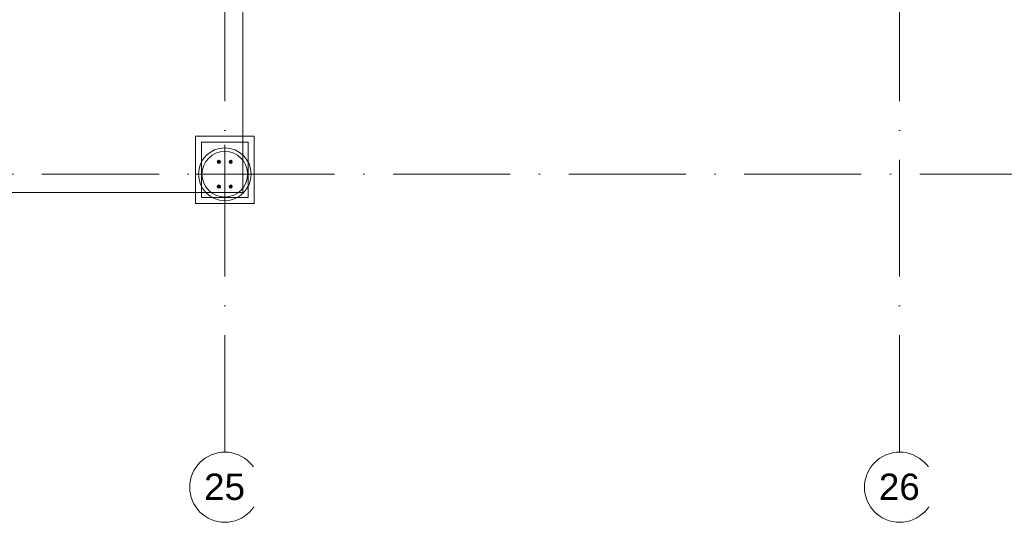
# Model space of a CAD drawing. Header units: millimetres. Extents: x -2694 to 330324, y -17289 to 76899.
# Tile 111 of 142: x 274135 to 290959, y -2696 to 5897. Entities that reach past the tile are written whole.
import ezdxf

# ---------------------------------------------------------------- set-up
doc = ezdxf.new("R2010")
doc.units = ezdxf.units.MM
for name, pattern in [('IMPORT-A_CARA_15', [760, 500, -130, 0, -130]), ('Nad rovinou řezu _neviditelná hrana_', [750, 300, -150, 0, -150, 0, -150]), ('Čerchovaná 20mm', [3000, 2000, -500, 0, -500])]:
    doc.linetypes.add(name, pattern=pattern)
for name, color, linetype, lineweight in [('11542_003_OK-HALA_TaO-1_ET_R01_AciS_2025-04-14_sloupy_dwg', 150, 'Continuous', 9), ('CA_OSY', 5, 'IMPORT-A_CARA_15', 13), ('CA_PODLAHA25', 7, 'Continuous', 13), ('CA_POHHRA18', 9, 'Continuous', 9), ('CA_POHHRA25', 7, 'Continuous', 13), ('CA_TEXT35', 62, 'Continuous', 9), ('CA_ZAKLADY25', 7, 'Continuous', 13), ('Konstrukční přípoje', 7, 'Continuous', 13), ('SS_HALA_TaO-DODAVKA_STAVEBNI', 140, 'Continuous', 9)]:
    doc.layers.add(name, color=color, linetype=linetype, lineweight=lineweight)
doc.styles.add('Arial_1', font='arial.ttf', dxfattribs={"height": 450})

# ---------------------------------------------------------------- blocks, each defined once
blk = doc.blocks.new('pilota 600 mm - D_900_780-2142314-BOURÁNÍ STÁVAJÍCÍCH ZÁKLADOVÝCH PRVKŮ')
at = {"layer": 'CA_POHHRA18'}
for q in [(0, 500), (-500, 0), (0, -500), (500, 0)]:
    blk.add_line((0, 0), q, dxfattribs=at)
blk = doc.blocks.new('11542_003_OK-HALA_TaO-1_ET_R01_AciS_2025-04-14_sloupy_dwg-1858929-BOURÁNÍ STÁVAJÍCÍCH ZÁKLADOVÝCH PRVKŮ')
at = {"layer": '11542_003_OK-HALA_TaO-1_ET_R01_AciS_2025-04-14_sloupy_dwg', "color": 140}
for centre, start, end in [((277540, 3465), 0, 180), ((277540, 3465), 180, 0), ((277740, 3465), 0, 180), ((277740, 3465), 180, 0), ((277540, 3045), 0, 180), ((277540, 3045), 180, 0), ((277740, 3045), 0, 180), ((277740, 3045), 180, 0)]:
    blk.add_arc(centre, 13.5, start, end, dxfattribs=at)
at = {"layer": 'SS_HALA_TaO-DODAVKA_STAVEBNI'}
for centre, start, end in [((277540, 3465), 0, 180), ((277540, 3465), 180, 0), ((277740, 3465), 0, 180), ((277740, 3465), 180, 0), ((277540, 3045), 0, 180), ((277540, 3045), 180, 0), ((277740, 3045), 0, 180), ((277740, 3045), 180, 0)]:
    blk.add_arc(centre, 13.5, start, end, dxfattribs=at)
blk = doc.blocks.new('M_Šroub HPM-P - 27_P-1869720-BOURÁNÍ STÁVAJÍCÍCH ZÁKLADOVÝCH PRVKŮ')
at = {"layer": 'Konstrukční přípoje'}
for p, q in [((0, 21), (-18, 10)), ((0, 21), (-18, 10)), ((-18, 10), (0, 21)), ((0, 21), (-18, 10)), ((-18, 10), (-18, -10)), ((-18, 10), (-18, -10)), ((-18, -10), (-18, 10)), ((-18, 10), (-18, -10)), ((18, 10), (0, 21)), ((18, 10), (0, 21)), ((0, 21), (18, 10)), ((18, 10), (0, 21)), ((18, -10), (18, 10)), ((18, -10), (18, 10)), ((18, 10), (18, -10)), ((18, -10), (18, 10)), ((-18, -10), (0, -21)), ((-18, -10), (0, -21)), ((0, -21), (-18, -10)), ((-18, -10), (0, -21)), ((0, -21), (18, -10)), ((0, -21), (18, -10)), ((18, -10), (0, -21)), ((0, -21), (18, -10))]:
    blk.add_line(p, q, dxfattribs=at)
for radius, start, end in [(28, 0, 180), (28, 0, 180), (28, 0, 180), (28, 0, 180), (28, 180, 360), (28, 180, 0), (28, 180, 360), (28, 180, 0), (13.5, 0, 180), (13.5, 0, 180), (13.5, 0, 180), (13.5, 0, 180), (13.5, 0, 180), (13.5, 0, 180), (13.5, 180, 360), (13.5, 180, 360), (13.5, 180, 360), (13.5, 180, 360), (13.5, 180, 360), (13.5, 180, 360), (12.5, 0, 180), (12.5, 0, 180), (12.5, 180, 0), (12.5, 180, 360)]:
    blk.add_arc((0, 0), radius, start, end, dxfattribs=at)
blk = doc.blocks.new('M_Šroub HPM-P - 27_P-1869721-BOURÁNÍ STÁVAJÍCÍCH ZÁKLADOVÝCH PRVKŮ')
at = {"layer": 'Konstrukční přípoje'}
for p, q in [((0, 21), (-18, 10)), ((0, 21), (-18, 10)), ((-18, 10), (0, 21)), ((0, 21), (-18, 10)), ((-18, 10), (-18, -10)), ((-18, 10), (-18, -10)), ((-18, -10), (-18, 10)), ((-18, 10), (-18, -10)), ((18, 10), (0, 21)), ((18, 10), (0, 21)), ((0, 21), (18, 10)), ((18, 10), (0, 21)), ((18, -10), (18, 10)), ((18, -10), (18, 10)), ((18, 10), (18, -10)), ((18, -10), (18, 10)), ((-18, -10), (0, -21)), ((-18, -10), (0, -21)), ((0, -21), (-18, -10)), ((-18, -10), (0, -21)), ((0, -21), (18, -10)), ((0, -21), (18, -10)), ((18, -10), (0, -21)), ((0, -21), (18, -10))]:
    blk.add_line(p, q, dxfattribs=at)
for radius, start, end in [(28, 360, 180), (28, 0, 180), (28, 360, 180), (28, 0, 180), (13.5, 0, 180), (13.5, 360, 180), (13.5, 0, 180), (13.5, 0, 180), (13.5, 0, 180), (13.5, 360, 180), (12.5, 0, 180), (12.5, 0, 180), (28, 180, 360), (28, 180, 360), (28, 180, 360), (28, 180, 360), (13.5, 180, 360), (13.5, 180, 360), (13.5, 180, 360), (13.5, 180, 360), (13.5, 180, 360), (13.5, 180, 360), (12.5, 180, 360), (12.5, 180, 360)]:
    blk.add_arc((0, 0), radius, start, end, dxfattribs=at)
blk = doc.blocks.new('Osnova - Bublina osnovy 12mm-4850-BOURÁNÍ STÁVAJÍCÍCH ZÁKLADOVÝCH PRVKŮ')
at = {"layer": 'CA_TEXT35'}
blk.add_circle((0, 0), 6, dxfattribs=at)

msp = doc.modelspace()

# ---------------------------------------------------------------- linework, layer by layer
at = {"layer": 'CA_OSY', "linetype": 'Čerchovaná 20mm', "lineweight": 9}
for p, q in [((277640, -1496.2), (277640, 75184.5)), ((289170, -1496.2), (289170, 75184.5)), ((-1493.6, 3254.9), (299971.9, 3254.9))]:
    msp.add_line(p, q, dxfattribs=at)
at = {"layer": 'CA_PODLAHA25'}
for p, q in [((277950, 7189.9), (277950, 2945)), ((277950, 2945), (205330, 2945))]:
    msp.add_line(p, q, dxfattribs=at)
at = {"layer": 'CA_POHHRA25', "linetype": 'Nad rovinou řezu _neviditelná hrana_', "lineweight": 9}
msp.add_open_spline([(238737, 42122.3), (238660.4, 42086.5), (238510, 42014.4), (238221.4, 41867.7), (237882.5, 41680.2), (237508.6, 41449.9), (237051.4, 41137), (236652.3, 40817.8), (236303.2, 40496.8), (236064.6, 40256.4), (235847.2, 40017.4), (235648.9, 39781), (235467.9, 39548.3), (235302.3, 39320.4), (235151.1, 39097.1), (235013.7, 38877.8), (234889.4, 38662.2), (234740.1, 38379.2), (234582.3, 38032.6), (234458.1, 37693), (234376, 37424), (234322.2, 37223.1), (234275.6, 37022.7), (234235.3, 36822.5), (234201.6, 36621.9), (234165.6, 36353.8), (234138.1, 36016.1), (234134.9, 35604.2), (234158.5, 35252.8), (234194.1, 34965.4), (234229.3, 34746.4), (234273.4, 34523.5), (234317.6, 34334.2), (234357.6, 34180.5), (234400.7, 34025.2), (234460.3, 33828.3), (234540, 33589.1), (234656.1, 33268.1), (234817.1, 32866.3), (234993.5, 32473.2), (235140.3, 32169.4), (235252.2, 31948.4), (235365.2, 31735.6), (235478.3, 31532.4), (235590.6, 31340), (235701.2, 31160.2), (235810.3, 30991.8), (235918.2, 30833.4), (236025.3, 30683.8), (236167.5, 30494.1), (236344.8, 30272.2), (236559.8, 30019.5), (236743, 29811.2), (236893.4, 29640.8), (237008.5, 29509.7), (237126.1, 29373.9), (237246.7, 29232.4), (237369.9, 29085.7), (237495.6, 28933.8), (237623.8, 28777), (237797.9, 28561.8), (238020.9, 28281.7), (238296.3, 27929.6), (238578.5, 27563.6), (238818.4, 27248.3), (239012.7, 26990.9), (239208.5, 26730.4), (239455.1, 26399.7), (239751.5, 25998.3), (240045.9, 25595.7), (240335.5, 25195.2), (240617.8, 24800.3), (240844.8, 24478.6), (241020.2, 24227.4), (241148.3, 24042.4), (241272.6, 23861.4), (241392.8, 23684.7), (241509.2, 23511.9), (241622.1, 23342.3), (241731.9, 23175.5), (241838.9, 23010.9), (241943.6, 22847.8), (242080.4, 22631.9), (242247.1, 22363.2), (242410.4, 22092.4), (242540.4, 21872.3), (242670.4, 21649.1), (242833.9, 21363), (243034.5, 21003.8), (243207.4, 20687.5), (243350.8, 20422), (243461, 20216.5), (243573.3, 20005.3), (243687.5, 19788.9), (243803.4, 19568), (243900.9, 19380.4), (243979.5, 19228.6), (244038.6, 19114), (244097.9, 18998.6), (244157.3, 18882.5), (244216.8, 18765.9), (244276.4, 18648.7), (244335.9, 18531), (244415.3, 18373.6), (244514.4, 18176), (244632.6, 17938.1), (244750, 17699.9), (244866.2, 17462.2), (244980.9, 17225.3), (245093.8, 16989.8), (245241.4, 16678.5), (245419.9, 16295.6), (245621.8, 15850.7), (245812.8, 15418), (246054.9, 14853.7), (246280.8, 14303.8), (246496.2, 13758.1), (246653.9, 13348.5), (246809.1, 12936.1), (246937.5, 12588.1), (247040.4, 12305.7), (247117.9, 12091.7), (247195.8, 11875.1), (247300.3, 11582.7), (247431.8, 11211.6), (247589.5, 10760.5), (247745.7, 10306.6), (247899.3, 9853), (248048.7, 9402.8), (248168.7, 9033), (248261.4, 8741.9), (248329, 8526.4), (248394.6, 8314), (248458.1, 8105.1), (248520, 7899.2), (248600.7, 7628.8), (248699.1, 7297.7), (248816, 6910), (248934.3, 6530.5), (249036.5, 6219.8), (249121.7, 5973.8), (249187.6, 5790.4), (249256, 5607.9), (249350.9, 5365.8), (249477.5, 5066.9), (249645.4, 4718), (249832.3, 4382.8), (250006.8, 4118.2), (250159.1, 3917.3), (250280.1, 3772.6), (250408.1, 3633.9), (250587.7, 3456.4), (250828.4, 3248), (251141.9, 3016.9), (251422.5, 2838.2), (251658, 2702.4), (251839.8, 2603.8), (252026.8, 2508.1), (252282.5, 2384.4), (252613.5, 2238.1), (253026.1, 2078), (253451.5, 1935.8), (253887, 1813.7), (254330.1, 1714.2), (254778.1, 1639.6), (255228.4, 1590.7), (255603.7, 1571.3), (255902.5, 1568.7), (256125.7, 1573.2), (256347.6, 1584.3), (256568, 1601.8), (256786.4, 1626), (257002.6, 1656.7), (257216.3, 1694.1), (257427.2, 1738), (257635.1, 1788.6), (257908.3, 1864.9), (258242.5, 1976.7), (258631.6, 2137.3), (259008.8, 2324), (259313.2, 2501.3), (259550.6, 2656.2), (259725.7, 2778.8), (259897.7, 2907.9), (260123, 3088.7), (260397.3, 3329.5), (260715.3, 3636), (261022.8, 3954.1), (261320.7, 4277.8), (261561.5, 4547.2), (261750, 4759.6), (261889.5, 4916.6), (262027, 5070.4), (262162.8, 5220.6), (262297.3, 5367.5), (262475.3, 5559.4), (262696.4, 5793.1), (262962.5, 6066.3), (263232.7, 6335.3), (263510, 6603.2), (263749.6, 6827.9), (263948, 7010), (264100.5, 7148.2), (264257.2, 7288.3), (264418.3, 7430.7), (264584, 7575.4), (264810.7, 7770.7), (265104.3, 8018.7), (265472.1, 8320.4), (265853.9, 8623.8), (266380, 9027.5), (266929.2, 9425.3), (267496.3, 9808.1), (267929.3, 10085.3), (268368.7, 10350.5), (268960.7, 10688.6), (269707.6, 11081.2), (270601.2, 11503.6), (271258.7, 11783.2), (271687.3, 11953.8), (271899.5, 12035.9), (272109.3, 12114.8), (272385.6, 12215.8), (272725.9, 12334.4), (273128.3, 12465.3), (273527.6, 12585.6), (274059.1, 12733.2), (274594.7, 12863.1), (275076.1, 12964.3), (275356.2, 13019), (275569, 13058.6), (275785, 13096.8), (276076.9, 13146.2), (276447.4, 13205.4), (276896.7, 13273.8), (277271.4, 13330), (277569.1, 13375), (277753.8, 13403.4), (277900.5, 13426.4), (278010, 13443.7), (278118.7, 13461.2), (278226.8, 13478.9), (278334, 13496.8), (278475.8, 13520.9), (278650.7, 13551.8), (278856.1, 13589.9), (279124.3, 13642.8), (279450.2, 13713.8), (279830.6, 13810.6), (280204.1, 13922.6), (280575.1, 14053.4), (280885.3, 14181.1), (281136.3, 14296.3), (281326.3, 14389.7), (281518.9, 14490.5), (281713.4, 14598.7), (281908.9, 14713.9), (282169.8, 14876.3), (282493.9, 15095.2), (282872.4, 15380.7), (283173.2, 15635.3), (283401.4, 15847.7), (283565.5, 16011), (283721.5, 16178.1), (283869.2, 16348.5), (284009.1, 16521.7), (284185.6, 16755.7), (284388.3, 17053), (284606, 17413.5), (284768.3, 17713.9), (284888.3, 17952.3), (285002.1, 18188.9), (285107.3, 18421.7), (285203.4, 18654), (285293.3, 18886.9), (285393.8, 19181.2), (285477.4, 19484.5), (285533.8, 19735.7), (285570.7, 19929.1), (285602.1, 20128.3), (285636.4, 20402), (285664.9, 20757.5), (285675.6, 21200.8), (285661.9, 21655.9), (285623, 22118.1), (285558.3, 22582.5), (285467, 23044.6), (285367.6, 23425.3), (285273.5, 23725.7), (285169.5, 24022.9), (285020.4, 24387.3), (284845.1, 24739.7), (284688.4, 25013), (284562.4, 25213.2), (284428.3, 25408.3), (284240.6, 25661.4), (283992.7, 25963.6), (283736.4, 26245.2), (283531.9, 26457.1), (283380.1, 26608.9), (283231.4, 26753.4), (283111.1, 26867.5), (283017.8, 26954.9), (282926.6, 27039.7), (282816.1, 27140.8), (282688.2, 27254.8), (282522.8, 27397.8), (282323.4, 27560.2), (282088.8, 27732.5), (281851.6, 27885.3), (281604.4, 28021.9), (281344.1, 28145.2), (281068.4, 28257.7), (280774.7, 28362.5), (280460.3, 28462.2), (280179.1, 28543.4), (279941.3, 28608.6), (279756.2, 28658), (279564, 28708.2), (279364.4, 28759.5), (279157.9, 28812), (278873.9, 28883.5), (278503.5, 28975.4), (278038.1, 29089.5), (277555.1, 29206.9), (277058.1, 29327.2), (276550.4, 29450.2), (276035.5, 29575.3), (275516.8, 29702.3), (274997.8, 29830.6), (274481.8, 29960), (274057.4, 30068.3), (273721.2, 30155.3), (273387, 30242.4), (272973.1, 30351.7), (272482, 30483.4), (271996, 30615.6), (271514.8, 30748.3), (270878.8, 30925.9), (270250.4, 31104.5), (269627.8, 31284.1), (269163.4, 31419.1), (268778.1, 31532), (268509.1, 31611.2), (268355.6, 31656.6), (268202.1, 31701.9), (268010.5, 31758.7), (267819.1, 31815.5), (267666.1, 31861), (267551.4, 31895.2), (267436.8, 31929.4), (267322.3, 31963.6), (267207.9, 31997.9), (267055.5, 32043.6), (266789, 32123.8), (266257.6, 32284.9), (265503.3, 32517), (264608, 32800), (263871.8, 33040.4), (263289.9, 33235.8), (262857.2, 33384.2), (262428.6, 33534.4), (261862.9, 33737.4), (261305.8, 33943.6), (260757.5, 34151.9), (260215, 34361), (259547.9, 34623.2), (258895.6, 34884.1), (258382.7, 35090.7), (258002.5, 35244.3), (257626.9, 35396), (257130.8, 35596.6), (256515.4, 35846.2), (255896.8, 36099.4), (255394.1, 36307.1), (255011.7, 36466.3), (254622.6, 36629.6), (254291.4, 36769.7), (254021.6, 36884.7), (253748.2, 37001.6), (253400, 37151.7), (252973, 37337.7), (252538.2, 37529), (252097.2, 37725.4), (251502.7, 37993.6), (250901.2, 38270.4), (250298.4, 38554.4), (249847, 38770.6), (249397.8, 38989.8), (248951.8, 39211.3), (248508.9, 39434.2), (247922.6, 39732), (247342.7, 40029.2), (246769.5, 40322), (246343, 40538.5), (245990.5, 40715.7), (245710.3, 40855), (245500.9, 40958.1), (245292.9, 41059.8), (245018.3, 41193), (244681.6, 41354.5), (244293.7, 41538.5), (243988.2, 41682.2), (243757.1, 41790.4), (243591.1, 41868), (243459.4, 41929.4), (243358.4, 41976.5), (243284.9, 42010.8), (243213.2, 42044), (243119.5, 42086.9), (243005.3, 42137.8), (242869.7, 42194.5), (242732.9, 42246.8), (242591.7, 42294.4), (242443.3, 42337.4), (242311.3, 42369.3), (242199.2, 42392.4), (242082.2, 42413.9), (241926.4, 42437.2), (241654.4, 42465.1), (241383.9, 42474), (241124.7, 42466.8), (240989.4, 42460), (240848.3, 42449.7), (240701, 42436), (240547, 42418.8), (240332, 42391.5), (240043.4, 42349.5), (239724.6, 42297.7), (239449, 42250.9), (239231.6, 42213.3), (239002.8, 42173.1), (238842.1, 42144.8), (238759.8, 42130.3)], degree=3, knots=[0, 0, 0, 0, 0.0007886, 0.0015773, 0.0031546, 0.0047319, 0.0063091, 0.0094637, 0.011041, 0.0126183, 0.0141956, 0.0157729, 0.0173502, 0.0189274, 0.0205047, 0.022082, 0.0236593, 0.0252366, 0.0283912, 0.0315457, 0.033123, 0.0347003, 0.0362776, 0.0378549, 0.0394322, 0.0410095, 0.044164, 0.0473186, 0.0504732, 0.0520505, 0.0536278, 0.055205, 0.0567823, 0.057571, 0.0583596, 0.0599369, 0.0615142, 0.0630915, 0.0662461, 0.0694006, 0.0709779, 0.0725552, 0.0741325, 0.0757098, 0.0772871, 0.0788644, 0.0804416, 0.0820189, 0.0835962, 0.0851735, 0.0883281, 0.0914826, 0.0946372, 0.0962145, 0.0977918, 0.0993691, 0.1009464, 0.1025237, 0.1041009, 0.1056782, 0.1072555, 0.1104101, 0.1135647, 0.1167192, 0.1198738, 0.1214511, 0.1230284, 0.126183, 0.1293375, 0.1324921, 0.1356467, 0.1388013, 0.1419558, 0.1435331, 0.1451104, 0.1466877, 0.148265, 0.1498423, 0.1514196, 0.1529968, 0.1545741, 0.1561514, 0.1577287, 0.1608833, 0.1640379, 0.1656151, 0.1671924, 0.170347, 0.1735016, 0.1766562, 0.1782334, 0.1798107, 0.181388, 0.1829653, 0.1845426, 0.1861199, 0.1869085, 0.1876972, 0.1884858, 0.1892744, 0.1900631, 0.1908517, 0.1916404, 0.192429, 0.1940063, 0.1955836, 0.1971609, 0.1987382, 0.2003155, 0.2018927, 0.20347, 0.2066246, 0.2097792, 0.2129338, 0.2160883, 0.2223975, 0.2255521, 0.2287066, 0.2318612, 0.2350158, 0.2365931, 0.2381703, 0.2397476, 0.2413249, 0.2444795, 0.2476341, 0.2507886, 0.2539432, 0.2570978, 0.2602524, 0.2618297, 0.2634069, 0.2649842, 0.2665615, 0.2681388, 0.2697161, 0.2728707, 0.2760252, 0.2791798, 0.2823344, 0.2839117, 0.285489, 0.2870662, 0.2886435, 0.2917981, 0.2949527, 0.2981073, 0.3012618, 0.3028391, 0.3044164, 0.3059937, 0.307571, 0.3107256, 0.3138801, 0.3170347, 0.318612, 0.3201893, 0.3217666, 0.3233438, 0.3264984, 0.329653, 0.3328076, 0.3359621, 0.3391167, 0.3422713, 0.3454259, 0.3485804, 0.3501577, 0.351735, 0.3533123, 0.3548896, 0.3564669, 0.3580442, 0.3596215, 0.3611987, 0.362776, 0.3643533, 0.3675079, 0.3706625, 0.373817, 0.3769716, 0.3785489, 0.3801262, 0.3817035, 0.3832808, 0.3864353, 0.3895899, 0.3927445, 0.3958991, 0.3990536, 0.4006309, 0.4022082, 0.4037855, 0.4053628, 0.4069401, 0.4085174, 0.4116719, 0.4148265, 0.4179811, 0.4211356, 0.4242902, 0.4258675, 0.4274448, 0.4290221, 0.4305994, 0.4321767, 0.4337539, 0.4369085, 0.4400631, 0.4432177, 0.4463722, 0.4526814, 0.455836, 0.4589905, 0.4621451, 0.4652997, 0.4716088, 0.477918, 0.4842271, 0.4858044, 0.4873817, 0.488959, 0.4905363, 0.4936909, 0.4968454, 0.5, 0.5031546, 0.5094637, 0.5126183, 0.5141956, 0.5157729, 0.5173502, 0.5189274, 0.522082, 0.5252366, 0.5283912, 0.5299685, 0.5315457, 0.5323344, 0.533123, 0.5339117, 0.5347003, 0.535489, 0.5362776, 0.5378549, 0.5394322, 0.5410095, 0.544164, 0.5473186, 0.5504732, 0.5536278, 0.5567823, 0.5583596, 0.5599369, 0.5615142, 0.5630915, 0.5646688, 0.5662461, 0.5694006, 0.5725552, 0.5757098, 0.5772871, 0.5788644, 0.5804416, 0.5820189, 0.5835962, 0.5851735, 0.5883281, 0.5914826, 0.5946372, 0.5962145, 0.5977918, 0.6009464, 0.6025237, 0.6041009, 0.6072555, 0.6104101, 0.6119874, 0.6135647, 0.615142, 0.6167192, 0.6198738, 0.6230284, 0.626183, 0.6293375, 0.6324921, 0.6356467, 0.6388013, 0.6403785, 0.6419558, 0.6451104, 0.648265, 0.6498423, 0.6514196, 0.6529968, 0.6545741, 0.6577287, 0.6608833, 0.6624606, 0.6640379, 0.6656151, 0.6671924, 0.6679811, 0.6687697, 0.670347, 0.6719243, 0.6735016, 0.6766562, 0.6798107, 0.6829653, 0.6861199, 0.6892744, 0.692429, 0.6955836, 0.6987382, 0.7018927, 0.70347, 0.7050473, 0.7066246, 0.7082019, 0.7097792, 0.7113565, 0.714511, 0.7176656, 0.7208202, 0.7239748, 0.7271293, 0.7302839, 0.7334385, 0.7365931, 0.7397476, 0.7429022, 0.7444795, 0.7460568, 0.7492114, 0.7523659, 0.7555205, 0.7586751, 0.7618297, 0.7681388, 0.7712934, 0.7744479, 0.7776025, 0.7791798, 0.7799685, 0.7807571, 0.7823344, 0.7839117, 0.7847003, 0.785489, 0.7862776, 0.7870662, 0.7878549, 0.7886435, 0.7902208, 0.7933754, 0.7996845, 0.8059937, 0.8123028, 0.8154574, 0.818612, 0.8217666, 0.8249211, 0.8312303, 0.8343849, 0.8375394, 0.8438486, 0.8501577, 0.8533123, 0.8564669, 0.8596215, 0.862776, 0.8690852, 0.8753943, 0.8785489, 0.8817035, 0.884858, 0.8880126, 0.8895899, 0.8911672, 0.8943218, 0.8974763, 0.9006309, 0.9037855, 0.9069401, 0.9132492, 0.9164038, 0.9195584, 0.9227129, 0.9258675, 0.9290221, 0.9321767, 0.9384858, 0.9416404, 0.944795, 0.9479495, 0.9495268, 0.9511041, 0.9526814, 0.9542587, 0.9574132, 0.9605678, 0.9637224, 0.9652997, 0.966877, 0.9684543, 0.9692429, 0.9700315, 0.9708202, 0.9716088, 0.9731861, 0.9747634, 0.9763407, 0.977918, 0.9794953, 0.9810726, 0.9818612, 0.9826498, 0.9842271, 0.9858044, 0.988959, 0.9897476, 0.9905363, 0.9913249, 0.9921136, 0.9929022, 0.9936909, 0.9952681, 0.9968454, 0.9976341, 0.9984227, 0.9992114, 1, 1, 1, 1], dxfattribs=at)
at = {"layer": 'CA_ZAKLADY25', "lineweight": 9}
for p, q in [((277140, 2754.9), (277140, 3904.9)), ((277140, 3904.9), (278140, 3904.9)), ((278140, 3904.9), (277140, 3904.9)), ((277140, 3904.9), (277140, 2754.9)), ((278140, 3904.9), (278140, 2754.9)), ((278140, 2754.9), (278140, 3904.9)), ((278140, 2754.9), (277140, 2754.9)), ((277140, 2754.9), (278140, 2754.9))]:
    msp.add_line(p, q, dxfattribs=at)
at = {"layer": 'CA_ZAKLADY25'}
for p, q in [((278040, 3804.9), (277240, 3804.9)), ((277240, 3804.9), (277240, 2854.9)), ((277240, 2854.9), (277240, 3804.9)), ((277240, 3804.9), (278040, 3804.9)), ((278040, 2854.9), (278040, 3804.9)), ((278040, 3804.9), (278040, 2854.9)), ((277240, 2854.9), (278040, 2854.9)), ((278040, 2854.9), (277240, 2854.9))]:
    msp.add_line(p, q, dxfattribs=at)
at = {"layer": 'CA_ZAKLADY25', "lineweight": 9}
for radius, start, end in [(450, 0, 180), (450, 0, 180), (390, 90, 270), (390, 90, 270), (390, 270, 90), (390, 270, 90), (450, 180, 0), (450, 180, 0)]:
    msp.add_arc((277640, 3254.9), radius, start, end, dxfattribs=at)

# ---------------------------------------------------------------- block references
at = {"layer": '11542_003_OK-HALA_TaO-1_ET_R01_AciS_2025-04-14_sloupy_dwg', "color": 140}
msp.add_blockref('11542_003_OK-HALA_TaO-1_ET_R01_AciS_2025-04-14_sloupy_dwg-1858929-BOURÁNÍ STÁVAJÍCÍCH ZÁKLADOVÝCH PRVKŮ', (0, 0), dxfattribs=at)
at = {"layer": 'CA_POHHRA18', "rotation": 180}
msp.add_blockref('pilota 600 mm - D_900_780-2142314-BOURÁNÍ STÁVAJÍCÍCH ZÁKLADOVÝCH PRVKŮ', (277640, 3254.9), dxfattribs=at)
at = {"layer": 'CA_TEXT35', "xscale": 99.99999999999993, "yscale": 99.99999999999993, "zscale": 99.99999999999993}
for p in [(277640, -2096.2), (289170, -2096.2)]:
    msp.add_blockref('Osnova - Bublina osnovy 12mm-4850-BOURÁNÍ STÁVAJÍCÍCH ZÁKLADOVÝCH PRVKŮ', p, dxfattribs=at)
at = {"layer": 'Konstrukční přípoje', "rotation": 180}
for name, p in [('M_Šroub HPM-P - 27_P-1869720-BOURÁNÍ STÁVAJÍCÍCH ZÁKLADOVÝCH PRVKŮ', (277540, 3464.9)), ('M_Šroub HPM-P - 27_P-1869721-BOURÁNÍ STÁVAJÍCÍCH ZÁKLADOVÝCH PRVKŮ', (277540, 3044.9))]:
    msp.add_blockref(name, p, dxfattribs=at)
at = {"layer": 'Konstrukční přípoje'}
for name, p in [('M_Šroub HPM-P - 27_P-1869721-BOURÁNÍ STÁVAJÍCÍCH ZÁKLADOVÝCH PRVKŮ', (277740, 3464.9)), ('M_Šroub HPM-P - 27_P-1869720-BOURÁNÍ STÁVAJÍCÍCH ZÁKLADOVÝCH PRVKŮ', (277740, 3044.9))]:
    msp.add_blockref(name, p, dxfattribs=at)

# ---------------------------------------------------------------- next in the draw order: texts
at = {"layer": 'CA_TEXT35', "char_height": 450, "width": 849.789, "attachment_point": 1, "style": 'Arial_1', "bg_fill": 3, "box_fill_scale": 1.25, "bg_fill_color": 256, "bg_fill_true_color": 13158600, "bg_fill_transparency": 0}
for s, insert in [('25', (277285.9, -1863.6)), ('26', (288815.9, -1863.6))]:
    msp.add_mtext(s, dxfattribs=dict(at, insert=insert))

doc.saveas('drawing.dxf')
